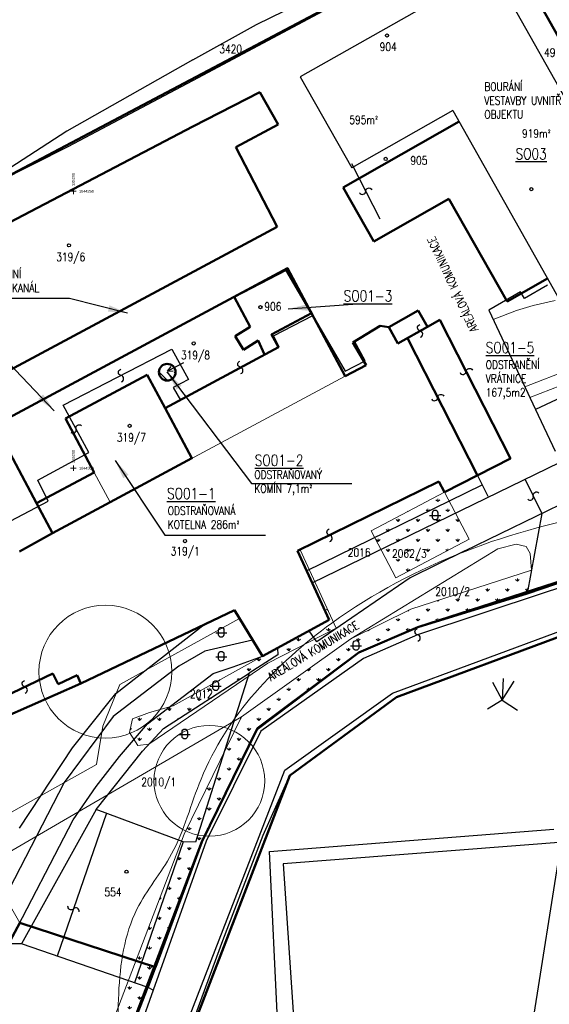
# Model space of a CAD drawing. Header units: millimetres. Extents: x -156521 to 298750130, y -256155368 to 337239.
# Tile 70 of 74: x 766133 to 861805, y 40356 to 218122. Entities that reach past the tile are written whole.
import ezdxf
from ezdxf.enums import TextEntityAlignment as Align
from ezdxf.lldxf.tags import DXFTag

# ---------------------------------------------------------------- set-up
doc = ezdxf.new("R2010")
doc.units = ezdxf.units.MM
for name, color, linetype, lineweight in [('hranice', 7, 'Continuous', 20), ('IN_C_TENKA', 7, 'Continuous', 18), ('IN_SRAFY', 8, 'Continuous', 9), ('Vrstva 1', 7, 'Continuous', 0), ('Vrstva 39', 7, 'Continuous', 0), ('Vrstva 6', 7, 'Continuous', 0)]:
    doc.layers.add(name, color=color, linetype=linetype, lineweight=lineweight)
for name, color, linetype in [('IN_BP_BOURACI PRACE', 40, 'Continuous'), ('IN_HELP', 6, 'Continuous'), ('IN_NS_CARKOVANA', 20, 'DASHED'), ('IN_TEXT', 7, 'Continuous'), ('KATASTR', 116, 'Continuous'), ('OPLOCENÍ', 240, '212R')]:
    doc.layers.add(name, color=color, linetype=linetype)
doc.styles.add('Koty', font='romand.shx', dxfattribs={"width": 0.8})
doc.styles.add('ROMAND', font='romand.shx', dxfattribs={"width": 0.85})
doc.styles.add('Style-cs_Working', font='cs_Working.shx')
tags = doc.linetypes.add('212R', pattern='A,10,[119,stn.shx,S=0.05,R=0,X=0,Y=0],0.0001', length=10.0001).pattern_tags.tags
tags[12:13] = [DXFTag(74, 4), DXFTag(75, 0), DXFTag(340, '0'), DXFTag(46, 0.0), DXFTag(50, 0.0), DXFTag(44, 0.0), DXFTag(45, 0.0)]
tags = doc.linetypes.add('DASHED', pattern=[4.5, 3, -1.5]).pattern_tags.tags
tags[6:7] = [DXFTag(74, 4), DXFTag(75, 0), DXFTag(340, '0'), DXFTag(46, 0.0), DXFTag(50, 0.0), DXFTag(44, 0.0), DXFTag(45, 0.0)]
tags[4:5] = [DXFTag(74, 4), DXFTag(75, 0), DXFTag(340, '0'), DXFTag(46, 0.0), DXFTag(50, 0.0), DXFTag(44, 0.0), DXFTag(45, 0.0)]
tags = doc.linetypes.add('DOT2', pattern=[0.875, 0.125, -0.75]).pattern_tags.tags
tags[6:7] = [DXFTag(74, 4), DXFTag(75, 0), DXFTag(340, '0'), DXFTag(46, 0.0), DXFTag(50, 0.0), DXFTag(44, 0.0), DXFTag(45, 0.0)]
tags[4:5] = [DXFTag(74, 4), DXFTag(75, 0), DXFTag(340, '0'), DXFTag(46, 0.0), DXFTag(50, 0.0), DXFTag(44, 0.0), DXFTag(45, 0.0)]
tags = doc.linetypes.add('HRANICE1', pattern='A,6.35,-2.54,[133,ltypeshp.shx,S=2.54,R=0,X=-2.54,Y=0],-2.54,25.4', length=36.83).pattern_tags.tags
tags[16:17] = [DXFTag(74, 4), DXFTag(75, 0), DXFTag(340, '0'), DXFTag(46, 0.0), DXFTag(50, 0.0), DXFTag(44, 0.0), DXFTag(45, 0.0)]
tags[14:15] = [DXFTag(74, 4), DXFTag(75, 0), DXFTag(340, '0'), DXFTag(46, 0.0), DXFTag(50, 0.0), DXFTag(44, 0.0), DXFTag(45, 0.0)]
tags[4:5] = [DXFTag(74, 4), DXFTag(75, 0), DXFTag(340, '0'), DXFTag(46, 0.0), DXFTag(50, 0.0), DXFTag(44, 0.0), DXFTag(45, 0.0)]
tags = doc.linetypes.add('OCH_PASMO_PRUM_ZAVODU', pattern='A,17.5,[134,cadkon.shx,S=5,R=0,X=0,Y=-5],17.5,-10,0,-10', length=55).pattern_tags.tags
tags[18:19] = [DXFTag(74, 4), DXFTag(75, 0), DXFTag(340, '0'), DXFTag(46, 0.0), DXFTag(50, 0.0), DXFTag(44, 0.0), DXFTag(45, 0.0)]
tags[16:17] = [DXFTag(74, 4), DXFTag(75, 0), DXFTag(340, '0'), DXFTag(46, 0.0), DXFTag(50, 0.0), DXFTag(44, 0.0), DXFTag(45, 0.0)]
tags[14:15] = [DXFTag(74, 4), DXFTag(75, 0), DXFTag(340, '0'), DXFTag(46, 0.0), DXFTag(50, 0.0), DXFTag(44, 0.0), DXFTag(45, 0.0)]
tags[12:13] = [DXFTag(74, 4), DXFTag(75, 0), DXFTag(340, '0'), DXFTag(46, 0.0), DXFTag(50, 0.0), DXFTag(44, 0.0), DXFTag(45, 0.0)]
tags = doc.linetypes.add('TEČKOVANÁ', pattern=[4.7625, 0, -4.7625]).pattern_tags.tags
tags[6:7] = [DXFTag(74, 4), DXFTag(75, 0), DXFTag(340, '0'), DXFTag(46, 0.0), DXFTag(50, 0.0), DXFTag(44, 0.0), DXFTag(45, 0.0)]
tags[4:5] = [DXFTag(74, 4), DXFTag(75, 0), DXFTag(340, '0'), DXFTag(46, 0.0), DXFTag(50, 0.0), DXFTag(44, 0.0), DXFTag(45, 0.0)]
doc.dimstyles.new('IP 1_100', dxfattribs={"dimscale": 100, "dimtxt": 2.5, "dimasz": 2, "dimexe": 1, "dimexo": 1, "dimgap": 1, "dimtad": 1, "dimtoh": 1, "dimdec": 0, "dimzin": 0, "dimdsep": 46, "dimtxsty": 'ROMAND', "dimblk": 'ARCHTICK', "dimcen": 0.09, "dimclrt": 7, "dimadec": 0, "dimazin": 0, "dimtfac": 1, "dimtdec": 4, "dimtofl": 0, "dimtmove": 2, "dimatfit": 3, "dimfxl": 1, "dimtolj": 1, "dimtzin": 0, "dimarcsym": 0})
pattern_1 = [(90, (692592, 0), (-1796.051, 1796.051), [476.25, -3115.852]), (45, (692592, 0), (-1796.05, 1796.05), [476.25, -2063.75]), (135, (692592, 0), (-1796.05, -1796.05), [476.25, -2063.75])]

# ---------------------------------------------------------------- blocks, each defined once
blk = doc.blocks.new('_ArchTick')
at = {"color": 0, "linetype": 'ByBlock', "lineweight": 13, "transparency": 33554687, "const_width": 0.15}
blk.add_lwpolyline([(-0.5, -0.5), (0.5, 0.5)], dxfattribs=at)

msp = doc.modelspace()

# ---------------------------------------------------------------- hatches: boundary and pattern name
at = {"layer": 'IN_SRAFY', "transparency": 33554687}
h = msp.add_hatch(dxfattribs=at)
h.set_pattern_fill('ANSI31', color=42, scale=300, angle=90, style=0, pattern_type=2)
h.set_pattern_definition([(135, (692592, -1e-15), (-673.519, -673.519), [])])
edge = h.paths.add_edge_path()
edge.add_arc((792790.88687, 154478.36409), 1500, 180, 360)
edge.add_line((794290.88687, 154478.36409), (791290.88687, 154478.36409))
h = msp.add_hatch(dxfattribs=at)
h.set_pattern_fill('GRASS', color=74, scale=100, style=0, pattern_type=2)
h.set_pattern_definition(pattern_1)
h.paths.add_polyline_path([(834108.06872, 117338.39406), (843890.09791, 122507.65276), (847327.33047, 124324.03911), (847168.49669, 124624.60767), (846535.33462, 125822.76978), (845486.82401, 127806.91527), (833379.23877, 127806.91527), (829624.54776, 125822.76978), (830257.70983, 124624.60767), (830416.54361, 124324.03911), (831376.40283, 122507.65276)])
h.paths.add_polyline_path([(833379.23877, 127806.91527), (841180.97739, 127806.91527), (841004.22421, 127840.69735), (840850.6849, 127934.55145), (840740.02443, 128076.45696), (840686.41594, 128248.23892), (840686.41594, 129108.75195), (840732.73134, 129290.31118), (840842.69818, 129442.02196), (841000.83595, 129542.52726), (841184.88284, 129577.6785), (836730.13656, 129577.6785), (836663.61824, 129542.52726), (836473.42736, 129442.02196), (836186.33798, 129290.31118), (835842.76499, 129108.75195), (834214.37608, 128248.23892), (833889.30506, 128076.45696), (833620.77065, 127934.55145), (833443.16616, 127840.69735)])
h.paths.add_polyline_path([(841180.97739, 127806.91527), (845486.82401, 127806.91527), (845470.64479, 127837.53197), (845422.5066, 127928.62611), (845348.57487, 128068.53056), (845258.31863, 128239.32666), (844828.8992, 129051.93706), (844798.87569, 129108.75195), (844702.93173, 129290.31118), (844622.76102, 129442.02196), (844569.64955, 129542.52726), (844551.07407, 129577.6785), (841184.88284, 129577.6785), (841368.92974, 129542.52726), (841527.0675, 129442.02196), (841637.03435, 129290.31118), (841683.34974, 129108.75195), (841683.34974, 129051.93706), (841683.34974, 128239.32666), (841626.67872, 128068.53056), (841513.49896, 127928.62611), (841358.30627, 127837.53197)])
h.paths.add_polyline_path([(836730.13656, 129577.6785), (844551.07407, 129577.6785), (843696.77794, 131194.3029), (842843.8095, 132808.41482), (839789.35027, 131194.3029)])
h = msp.add_hatch(dxfattribs=at)
h.set_pattern_fill('GRASS', color=74, scale=100, style=0, pattern_type=2)
h.set_pattern_definition(pattern_1)
h.paths.add_polyline_path([(773561.49271, 12643.71664), (777538.85353, 13253.84034), (773793.77785, 13253.84034)])
h.paths.add_polyline_path([(773793.77785, 13253.84034), (777538.85353, 13253.84034), (799028.58877, 69699.1078), (795283.51309, 69699.1078)])
h.paths.add_polyline_path([(795283.51309, 69699.1078), (799028.58877, 69699.1078), (799715.11966, 71096.46065), (795815.51062, 71096.46065)])
h.paths.add_polyline_path([(795815.51062, 71096.46065), (799715.11966, 71096.46065), (808997.99479, 89990.66087), (805098.38575, 89990.66087)])
h.paths.add_polyline_path([(805098.38575, 89990.66087), (808997.99479, 89990.66087), (812045.32259, 92284.33006), (806225.28418, 92284.33006)])
h.paths.add_polyline_path([(806225.28418, 92284.33006), (812045.32259, 92284.33006), (827413.8559, 103851.95046), (822442.70074, 103851.95046)])
h.paths.add_polyline_path([(822442.70074, 103851.95046), (827413.8559, 103851.95046), (833234.19133, 106356.94927), (825954.62522, 106356.94927)])
h.paths.add_polyline_path([(825954.62522, 106356.94927), (833234.19133, 106356.94927), (838027.57223, 108419.95984), (830140.32101, 108419.95984)])
h.paths.add_polyline_path([(830140.32101, 108419.95984), (838027.57223, 108419.95984), (848182.34454, 111699.93253), (836795.14293, 111699.93253)])
h.paths.add_polyline_path([(836795.14293, 111699.93253), (848182.34454, 111699.93253), (857877.98559, 114831.60669), (846490.78399, 114831.60669)])
h.paths.add_polyline_path([(846490.78399, 114831.60669), (857877.98559, 114831.60669), (858583.65255, 118737.58089)])
h = msp.add_hatch(dxfattribs=at)
h.set_pattern_fill('GRASS', color=74, scale=100, style=0, pattern_type=2)
h.set_pattern_definition(pattern_1)
h.paths.add_polyline_path([(787493.74554, 87105.45494), (789476.19014, 87341.24541), (789476.19014, 87341.24541), (790253.25168, 88176.94453), (791430.6183, 89443.15602), (792085.64439, 90147.61081), (794816.18634, 91906.54223), (796564.89149, 93033.00449), (798179.04309, 94072.79147), (798461.90609, 94255.00315), (802717.62637, 96996.40771), (798809.32236, 96996.40771), (793875.0054, 94255.00315), (793232.04946, 94072.79147), (789563.03541, 93033.00449), (786512.78129, 91906.54223), (786117.65614, 90147.61081), (785959.4079, 89443.15602), (786790.47906, 88176.94453), (787338.98572, 87341.24541), (787338.98572, 87341.24541)])
h.paths.add_polyline_path([(798809.32236, 96996.40771), (801539.24532, 96996.40771), (801362.49214, 97030.18978), (801208.95283, 97124.04388), (801098.29236, 97265.94939), (801044.68387, 97437.73135), (801044.68387, 98238.32838), (799603.67091, 97437.73135), (799294.47661, 97265.94939), (799039.05763, 97124.04388), (798870.12748, 97030.18978)])
h.paths.add_polyline_path([(801539.24532, 96996.40771), (802717.62637, 96996.40771), (802765.15532, 97027.0244), (802906.56867, 97118.11854), (803123.75449, 97258.02299), (803388.89611, 97428.81909), (804738.58045, 98298.24438), (804824.59046, 98353.64939), (804908.93695, 98407.98281), (804990.5674, 98460.56665), (805068.46322, 98510.74474), (805141.65238, 98557.89096), (805209.2216, 98601.41698), (805270.32774, 98640.77968), (805324.20828, 98675.48787), (807605.26965, 100144.87769), (804476.32572, 100144.87769), (801831.53727, 98675.48787), (801875.21126, 98640.77968), (801914.74167, 98601.41698), (801949.63524, 98557.89096), (801979.45655, 98510.74474), (802003.83347, 98460.56665), (802022.46183, 98407.98281), (802035.10916, 98353.64939), (802041.61767, 98298.24438), (802041.61767, 97428.81909), (801984.94665, 97258.02299), (801871.76689, 97118.11854), (801716.5742, 97027.0244)])
h.paths.add_polyline_path([(807408.65357, 99527.65389), (808316.90667, 100144.87769), (807605.26965, 100144.87769)])
h.paths.add_polyline_path([(804476.32572, 100144.87769), (808316.90667, 100144.87769), (810982.98841, 101956.67345), (813391.06441, 103194.87759), (813907.95904, 103460.65868), (810453.67332, 103460.65868), (809966.09051, 103194.87759), (807737.41847, 101956.67345)])
h.paths.add_polyline_path([(810453.67332, 103460.65868), (812746.24688, 103460.65868), (812685.2192, 104677.07301)])
h.paths.add_polyline_path([(812746.24688, 103460.65868), (813907.95904, 103460.65868), (816273.65791, 104677.07301), (819447.63828, 106309.09611), (822352.64209, 107802.81464), (823277.58473, 108278.40919), (822600.24922, 109759.92421), (819536.26137, 116461.69012), (819429.27784, 116695.69188), (818948.26147, 116461.69012), (822009.85096, 109759.92421), (819291.97049, 108278.40919), (818419.47908, 107802.81464), (815679.21092, 106309.09611), (812685.2192, 104677.07301)])

# ---------------------------------------------------------------- linework, layer by layer
at = {"layer": 'hranice', "linetype": 'OCH_PASMO_PRUM_ZAVODU', "lineweight": 20, "ltscale": 100, "transparency": 33554687}
msp.add_spline([(775149.20271, 19063.32882), (781910.2349, 27469.4808), (784016.99304, 42275.35436), (787323.26302, 57530.17118), (793572.10603, 67495.31213), (798895.37058, 81015.82195), (822522.81353, 109187.39523), (872842.68072, 129328.74432), (891645.73337, 132308.15221), (940184.79674, 147826.01237), (987716.3315, 170801.3007), (1005542.37473, 180716.6217), (1035338.04157, 187644.36045), (1058861.83458, 188547.68618)], degree=3, dxfattribs=at)
at = {"layer": 'IN_BP_BOURACI PRACE', "lineweight": 50, "transparency": 33554687}
for p, q in [((804883.35483, 168079.23535), (814243.92125, 172942.05544)), ((814243.92125, 172942.05544), (818826.35726, 165130.89768)), ((807766.57855, 162685.7589), (804883.35483, 168079.23535)), ((805050.79838, 161007.35992), (807766.57855, 162685.7589)), ((806574.63918, 158541.6669), (805050.79838, 161007.35992)), ((809233.88293, 160185.1254), (806574.63918, 158541.6669)), ((810383.46044, 157661.44339), (809233.88293, 160185.1254)), ((789180.96298, 154001.53963), (774413.93538, 146096.01018)), ((792390.37195, 148006.56723), (789180.96298, 154001.53963)), ((774413.93538, 146096.01018), (779605.62636, 136398.26071))]:
    msp.add_line(p, q, dxfattribs=at)
msp.add_circle((792790.88687, 154478.36409), 1500, dxfattribs=at)
at = {"layer": 'IN_C_TENKA', "transparency": 33554687}
for p, q in [((772041.63039, 125441.08657), (824938.44567, 153759.40102)), ((797246.96287, 138934.76341), (792390.37195, 148006.56723)), ((779605.62636, 136398.26071), (782479.93527, 131029.23396))]:
    msp.add_line(p, q, dxfattribs=at)
at = {"layer": 'IN_C_TENKA', "color": 152, "transparency": 33554687}
msp.add_lwpolyline([(1057348.43064, 236577.5968), (1046760.48264, 236192.83112), (1014519.7749, 237725.14345), (982419.61712, 240665.74134), (966102.03439, 243071.68455), (946039.435, 247616.24366), (932493.0353, 249534.31137), (917437.59557, 250481.23913), (899750.08214, 248692.59719), (883957.65855, 245957.02748), (859144.34693, 240125.31177), (827917.30818, 223642.9131), (799932.07557, 208871.61941), (758273.65616, 186883.2816), (745936.94235, 178808.37482), (734921.66866, 169632.74148), (710468.27834, 149263.26634), (709639.91256, 145444.0844), (716976.23671, 121475.19807), (727014.18534, 101072.3298), (735840.18883, 62647.57089), (740053.42988, 28771.1805), (741413.16408, 16730.96482), (741254.40725, 13253.84034)], dxfattribs=at)
at = {"layer": 'IN_C_TENKA', "color": 165, "lineweight": 50, "transparency": 33554687}
for points in [[(917716.72897, 240065.53697), (930361.47451, 216766.97745), (911950.62868, 207118.7857), (921566.10792, 181635.19892), (932883.709, 182753.79438), (938143.72974, 170151.69791), (923532.74422, 163609.68241), (934614.32543, 139661.321), (925353.47248, 135320.52714), (880362.906, 122199.84809), (857822.96665, 114527.06848), (838027.57223, 108419.95984), (827413.8559, 103851.95046), (809105.40058, 90209.27272), (799028.58877, 69699.1078), (790692.98273, 47039.81483), (766136.30666, 55091.12645), (747987.6298, 21319.659)], [(758273.65616, 186883.2816), (859144.34693, 240125.31177)]]:
    msp.add_lwpolyline(points, dxfattribs=at)
at = {"layer": 'IN_C_TENKA', "color": 8, "lineweight": 50, "transparency": 33554687}
for points in [[(777538.85353, 13253.84034), (799028.58877, 69699.1078), (808997.99479, 89990.66087), (827413.8559, 103851.95046), (838027.57223, 108419.95984), (883731.27918, 123182.17276), (923386.27239, 134746.82907), (926823.21353, 136006.30148), (933978.84419, 139345.08549), (957973.28012, 151285.47366), (989220.79502, 167448.95458), (1004036.77121, 175726.17017), (1015029.80134, 178838.83507), (1027459.58305, 180798.17238), (1057348.43064, 179397.61149)], [(788589.15515, 13253.84034), (814909.58081, 81652.22922), (834225.53743, 95830.36936), (865358.28816, 107389.0589), (877777.08915, 111705.28898), (933200.05245, 130013.4672), (963964.00919, 144813.11592), (1007364.09551, 167235.26822), (1020204.90161, 170313.8281), (1040562.23155, 170218.52846), (1057348.43064, 168994.4364)]]:
    msp.add_lwpolyline(points, dxfattribs=at)
at = {"layer": 'IN_C_TENKA', "color": 3, "linetype": 'DOT2', "lineweight": 20, "ltscale": 500, "transparency": 33554687}
for points in [[(842843.8095, 132808.41482), (847327.33047, 124324.03911), (834108.06872, 117338.39406), (829624.54776, 125822.76978), (842843.8095, 132808.41482)], [(825954.62522, 106356.94927), (852527.77321, 122605.08045), (855811.99413, 123420.19027), (857646.22966, 123005.16703), (858338.39611, 121725.50013), (858583.65255, 118737.58089)], [(816805.14951, 122435.36664), (823277.58473, 108278.40919), (810982.98841, 101956.67345), (789476.19014, 87341.24541), (787493.74554, 87105.45494), (785959.4079, 89443.15602), (786512.78129, 91906.54223), (789563.03541, 93033.00449), (793875.0054, 94255.00315), (809966.09051, 103194.87759)], [(858583.65255, 118737.58089), (857877.98559, 114831.60669)], [(805840.21855, 110005.67295), (784248.82134, 98066.37221), (781160.46989, 90556.27907), (780028.0646, 83663.44677), (754085.89293, 69157.63933), (730923.23616, 114938.37218)], [(806225.28418, 92284.33006), (760159.65496, 65454.03065), (766136.30666, 55091.12645)]]:
    msp.add_lwpolyline(points, dxfattribs=at)
msp.add_lwpolyline([(857877.98559, 114831.60669), (838027.57223, 108419.95984), (827413.8559, 103851.95046), (808997.99479, 89990.66087), (799028.58877, 69699.1078), (777538.85353, 13253.84034), (773561.49271, 12643.71664), (795815.51062, 71096.46065), (806225.28418, 92284.33006), (825954.62522, 106356.94927), (836795.14293, 111699.93253), (858583.65255, 118737.58089)], close=True, dxfattribs=at)
at = {"layer": 'IN_HELP', "transparency": 33554687}
msp.add_lwpolyline([(804883.38096, 168079.24934), (814243.92125, 172942.05544), (818845.28835, 165141.03244), (811628.40057, 161329.62164), (812873.42606, 158972.17195), (810393.77329, 157638.80345), (809233.88293, 160185.1254), (806574.63918, 158541.6669), (805050.79838, 161007.35992), (807766.57855, 162685.7589), (804883.38096, 168079.24934)], close=True, dxfattribs=at)
at = {"layer": 'IN_NS_CARKOVANA', "color": 244, "lineweight": 50, "ltscale": 1000, "transparency": 33554687}
msp.add_lwpolyline([(818826.35726, 165130.89768), (811649.87196, 161288.96568), (812872.70342, 158973.54026), (792390.37195, 148006.56723), (797246.96287, 138934.76341), (782479.93527, 131029.23396), (772041.63039, 125441.08657), (769167.32148, 130810.11332), (761615.77096, 144915.93073), (814512.58624, 173234.24518), (818845.28835, 165141.03244)], close=True, dxfattribs=at)
at = {"layer": 'IN_SRAFY', "color": 42, "transparency": 33554687}
msp.add_lwpolyline([(791290.88687, 154478.36409, 1), (794290.88687, 154478.36409, 1)], format="xyb", close=True, dxfattribs=at)
at = {"layer": 'KATASTR', "transparency": 33554687}
for p, q in [((797397.20408, 207147.38283), (859144.34693, 240125.31177)), ((808886.25266, 217283.96876), (822023.38781, 223682.77223)), ((797397.20408, 210903.6622), (808886.25266, 217283.96876)), ((797397.20408, 210903.6622), (774641.90906, 197988.7807)), ((774879.08303, 195256.71005), (797397.20408, 207147.38283)), ((774641.90906, 197988.7807), (757760.98778, 187080.82152)), ((758273.65616, 186883.2816), (774879.08303, 195256.71005)), ((826095.23922, 192154.52346), (831182.07262, 182167.32973)), ((804860.13693, 168122.66771), (814243.92125, 172942.05544)), ((814243.92125, 172942.05544), (819104.88042, 164656.13092)), ((856615.1969, 168985.66816), (850858.76437, 165648.74756)), ((857318.53293, 167772.36198), (856615.1969, 168985.66816)), ((861452.07763, 170168.518), (857318.53293, 167772.36198)), ((807766.57855, 162685.7589), (804860.13693, 168122.66771)), ((832790.29233, 162628.97706), (838103.76634, 165628.79657)), ((838103.76634, 165628.79657), (839773.5546, 162671.15978)), ((850858.76437, 165648.74756), (859289.20647, 147760.42565)), ((811989.8, 161053.88958), (819082.85444, 164699.10743)), ((819082.85444, 164699.10743), (824923.85661, 154648.59851)), ((839773.5546, 162671.15978), (842091.55227, 163851.89107)), ((842091.55227, 163851.89107), (854801.70328, 138899.47329)), ((805050.79838, 161007.35992), (807766.57855, 162685.7589)), ((826341.70065, 159840.46363), (831237.65427, 162835.86268)), ((831237.65427, 162835.86268), (832790.29233, 162628.97706)), ((806574.63918, 158541.6669), (805050.79838, 161007.35992)), ((809233.88293, 160185.1254), (806574.63918, 158541.6669)), ((810383.46044, 157661.44339), (809233.88293, 160185.1254)), ((813029.46247, 159057.94445), (811989.8, 161053.88958)), ((828525.07561, 156535.81212), (826636.63014, 160090.79539)), ((774007.33325, 148500.30847), (793618.5259, 158612.53946)), ((793618.5259, 158612.53946), (796613.84746, 153179.38991)), ((795183.0184, 149448.83706), (813029.46247, 159057.94445)), ((824923.85661, 154648.59851), (828525.07561, 156535.81212)), ((795711.62534, 156166.2768), (792827.42787, 154654.50329)), ((792827.42787, 154654.50329), (793475.8724, 155482.33666)), ((792827.42787, 154654.50329), (793877.14717, 154716.7751)), ((877514.91887, 156295.07194), (859289.20647, 147760.42565)), ((796613.84746, 153179.38991), (793879.27672, 151707.19051)), ((793879.27672, 151707.19051), (795183.0184, 149448.83706)), ((778648.10295, 139970.28462), (774007.33325, 148500.30847)), ((859289.20647, 147760.42565), (862836.78973, 140251.14928)), ((769389.76914, 135001.65844), (778648.10295, 139970.28462)), ((854801.70328, 138899.47329), (848823.52514, 135852.43581)), ((818948.26147, 116461.69012), (863764.8133, 138263.75931)), ((848822.75639, 135853.94406), (850717.42346, 132114.76081)), ((857373.28596, 135251.54825), (860436.30905, 128992.31717)), ((771265.62138, 131220.34516), (769389.76914, 135001.65844)), ((817964.52276, 118615.07697), (849701.56787, 134129.74749)), ((846556.024, 122199.84809), (866987.94592, 132198.43222)), ((763388.35738, 127045.27731), (771265.62138, 131220.34516)), ((860436.30905, 128992.31717), (857822.96665, 114527.06848)), ((846556.024, 122199.84809), (836646.792, 117350.65719)), ((880362.906, 122199.84809), (857822.96665, 114527.06848)), ((884077.91835, 122199.84809), (861062.82887, 114677.98658)), ((836646.792, 117350.65719), (819819.86843, 105768.31695)), ((861062.82887, 114677.98658), (838017.46222, 107056.82474)), ((857822.96665, 114527.06848), (838027.57223, 108419.95984)), ((783512.39461, 96488.45991), (799471.27003, 108931.00565)), ((819819.86843, 105768.31695), (818419.47908, 107802.81464)), ((838027.57223, 108419.95984), (827413.8559, 103851.95046)), ((838017.46222, 107056.82474), (828254.52104, 102811.9968)), ((833470.85622, 96556.59304), (864642.79197, 108095.51364)), ((834225.53743, 95830.36936), (865358.28816, 107389.0589)), ((808191.11468, 106124.9242), (799604.27391, 104107.02779)), ((799604.27391, 104107.02779), (794893.43945, 101435.06145)), ((804690.21083, 101287.87534), (809966.09051, 103194.87759)), ((812746.24688, 103460.65868), (807605.26965, 100144.87769)), ((827413.8559, 103851.95046), (809105.40058, 90209.27272)), ((812685.2192, 104677.07301), (812746.24688, 103460.65868)), ((794893.43945, 101435.06145), (782997.57806, 92296.82469)), ((828254.52104, 102811.9968), (809707.99927, 89641.82986)), ((789199.56296, 90982.82224), (801077.28211, 100084.3497)), ((792085.64439, 90147.61081), (807605.26965, 100144.87769)), ((807605.26965, 100144.87769), (797877.51133, 69607.17255)), ((801077.28211, 100084.3497), (804690.21083, 101287.87534)), ((851570.43168, 98519.08291), (853286.56829, 95288.44607)), ((853486.11906, 99157.23417), (853286.56829, 95288.44607)), ((853286.56829, 95288.44607), (855480.53905, 98726.37958)), ((782519.14428, 95247.70573), (783512.39461, 96488.45991)), ((814055.66807, 82641.63594), (833470.85622, 96556.59304)), ((775658.89285, 86677.97721), (782519.14428, 95247.70573)), ((814909.58081, 81652.22922), (834225.53743, 95830.36936)), ((853286.56829, 95288.44607), (850612.57404, 93653.18738)), ((853286.56829, 95288.44607), (856040.39679, 93453.76589)), ((782997.57806, 92296.82469), (774150.75759, 80380.63063)), ((784166.88142, 85121.22109), (789199.56296, 90982.82224)), ((788306.25602, 86083.02729), (792085.64439, 90147.61081)), ((809105.40058, 90209.27272), (799028.58877, 69699.1078)), ((809707.99927, 89641.82986), (799844.85042, 69793.41059)), ((766075.3103, 72147.16732), (775658.89285, 86677.97721)), ((779937.04658, 75539.98053), (788306.25602, 86083.02729)), ((779971.57402, 79654.43188), (784166.88142, 85121.22109)), ((787164.46585, 13253.84034), (814055.66807, 82641.63594)), ((774150.75759, 80380.63063), (763219.07084, 59145.63141)), ((810118.14513, 70890.43438), (814909.58081, 81652.22922)), ((775795.3153, 73635.74456), (779971.57402, 79654.43188)), ((779937.04658, 75539.98053), (766443.53795, 51274.42014)), ((781814.8253, 74840.83934), (772906.69976, 49042.68467)), ((795674.49036, 69680.56001), (779937.04658, 75539.98053)), ((764161.50548, 51299.64689), (775795.3153, 73635.74456)), ((811245.1956, 67926.38858), (862606.74661, 71971.25922)), ((795674.49036, 69680.56001), (786881.9116, 44217.03171)), ((799844.85042, 69793.41059), (790243.64159, 42889.27239)), ((799028.58877, 69699.1078), (793439.68909, 54335.9649)), ((797877.51133, 69607.17255), (795674.49036, 69680.56001)), ((802819.76609, 51889.7549), (810118.14513, 70890.43438)), ((870353.19311, 70096.98507), (813757.44356, 65694.7283)), ((863908.76309, 69414.10603), (857325.2611, 27991.55014)), ((813897.01754, 13253.84034), (811245.1956, 67926.38858)), ((813757.44356, 65694.7283), (817246.68148, 13253.84034)), ((793439.68909, 54335.9649), (789314.14777, 43377.17842)), ((795557.00502, 32171.45768), (802819.76609, 51889.7549)), ((766443.53795, 51274.42014), (764161.50548, 51299.64689)), ((789314.14777, 43377.17842), (766443.53795, 51274.42014)), ((777538.85353, 13253.84034), (789314.14777, 43377.17842)), ((790243.64159, 42889.27239), (784671.24179, 27274.50796)), ((790243.64159, 42889.27239), (789314.14777, 43377.17842))]:
    msp.add_line(p, q, dxfattribs=at)
at = {"layer": 'KATASTR', "color": 7, "lineweight": 50, "transparency": 33554687}
for p, q in [((797397.20408, 198855.61328), (809486.10235, 205010.59377)), ((809486.10235, 205010.59377), (812837.72774, 199194.90118)), ((812837.72774, 199194.90118), (805185.52245, 195097.8908)), ((845508.45763, 199716.00002), (824564.2419, 187829.98247)), ((797397.20408, 198855.61328), (724808.6994, 160814.89065)), ((805185.52245, 195097.8908), (812616.57451, 180726.34356)), ((824564.2419, 187829.98247), (830096.15033, 178082.26983)), ((830096.15033, 178082.26983), (843679.48905, 185790.92812)), ((843679.48905, 185790.92812), (854197.40584, 167257.4271)), ((735902.297, 139657.34873), (812616.57451, 180726.34356)), ((854197.40584, 167257.4271), (861494.00883, 171374.63859)), ((832790.29233, 162628.97706), (838103.76634, 165628.79657)), ((838103.76634, 165628.79657), (839773.5546, 162671.15978)), ((811649.87196, 161288.96568), (818826.35726, 165130.89768)), ((818845.28835, 165141.03244), (824938.44567, 153759.40102)), ((839773.5546, 162671.15978), (842040.93943, 163951.2536)), ((842040.93943, 163951.2536), (854801.70328, 138899.47329)), ((826341.70065, 159840.46363), (831237.65427, 162835.86268)), ((831237.65427, 162835.86268), (832790.29233, 162628.97706)), ((834415.59468, 159646.22492), (832790.29233, 162628.97706)), ((839773.5546, 162671.15978), (834415.59468, 159646.22492)), ((812873.42606, 158972.17195), (811649.87196, 161288.96568)), ((848822.75639, 135853.94406), (836186.42214, 160645.97815)), ((792390.37195, 148006.56723), (812873.42606, 158972.17195)), ((828696.12603, 155771.07551), (826341.70065, 159840.46363)), ((824938.44567, 153759.40102), (828696.12603, 155771.07551)), ((854801.70328, 138899.47329), (842843.8095, 132808.41482)), ((779605.62636, 136398.26071), (769167.32148, 130810.11332)), ((841841.78177, 134764.38361), (816326.88013, 122199.84809)), ((842843.8095, 132808.41482), (841841.78177, 134764.38361)), ((769167.32148, 130810.11332), (772041.63039, 125441.08657)), ((772041.63039, 125441.08657), (766107.28504, 122118.6921)), ((822009.85096, 109759.92421), (816326.88013, 122199.84809)), ((777199.95603, 98299.94162), (804916.61937, 111530.30704)), ((804916.61937, 111530.30704), (809966.09051, 103194.87759)), ((809966.09051, 103194.87759), (822009.85096, 109759.92421)), ((747364.33695, 88277.82252), (772128.83836, 100101.96917)), ((772128.83836, 100101.96917), (773062.75242, 98145.97889)), ((773062.75242, 98145.97889), (776491.75335, 99783.20183)), ((776491.75335, 99783.20183), (777199.95603, 98299.94162)), ((777199.95603, 98299.94162), (763270.94568, 92137.58282))]:
    msp.add_line(p, q, dxfattribs=at)
at = {"layer": 'KATASTR', "linetype": 'TEČKOVANÁ', "lineweight": 20, "ltscale": 200, "transparency": 33554687}
for p, q in [((858875.66487, 166517.63361), (862888.35681, 167446.8874)), ((851635.23657, 164001.17268), (855873.31283, 165591.45138)), ((855873.31283, 165591.45138), (858875.66487, 166517.63361)), ((857372.78337, 151826.83082), (876859.62002, 159378.28055)), ((858264.60353, 149934.50229), (873448.78193, 155723.17557))]:
    msp.add_line(p, q, dxfattribs=at)
at = {"layer": 'KATASTR', "color": 7, "lineweight": 50, "transparency": 33554687}
msp.add_lwpolyline([(884012.12765, 237829.82545), (858667.24151, 223568.50898), (875322.12765, 193969.82545), (925012.12765, 221909.82545), (914282.12765, 240959.82545), (889962.12765, 227339.82545), (884012.12765, 237829.82545)], dxfattribs=at)
at = {"layer": 'KATASTR', "transparency": 33554687}
for points in [[(827534.90815, 186890.72542, 0.7743874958), (828638.65592, 187160.92659, -0.7812922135), (829741.57034, 187430.92376)], [(838525.89555, 160795.41641, 0.7743874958), (838460.54364, 161929.87528, -0.7812922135), (838395.24108, 163063.47762)], [(806059.41975, 154216.38948, 0.7743874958), (805994.06785, 155350.84835, -0.7812922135), (805928.76529, 156484.4507)], [(784509.19574, 152728.73962, 0.7743874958), (784443.84383, 153863.1985, -0.7812922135), (784378.54127, 154996.80084)], [(845675.41104, 154408.1246, 0.7743874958), (846790.4635, 154627.04424, -0.7812922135), (847904.67409, 154845.7986)], [(840555.44, 149647.76352, 0.7743874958), (841663.31459, 149900.51182, -0.7812922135), (842770.35272, 150153.06928)], [(775371.13813, 143621.92671, 0.7743874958), (776327.7181, 144235.29654, -0.7812922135), (777283.57585, 144848.20328)], [(857914.53284, 131564.57851, 0.7743874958), (858904.79751, 132121.93271, -0.7812922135), (859894.31451, 132678.8661)], [(840686.41594, 129108.75195, -0.9407375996), (841683.34974, 129108.75195), (841683.34974, 128239.32666, -0.8764223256), (840686.41594, 128248.23892), (840686.41594, 129108.75195)], [(822172.14015, 123911.64204, 0.7743874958), (822106.78825, 125046.10091, -0.7812922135), (822041.48569, 126179.70326)], [(802038.2969, 107924.12688, -0.9407375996), (803035.23069, 107924.12688), (803035.23069, 107054.70159, -0.8764223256), (802038.2969, 107063.61385), (802038.2969, 107924.12688)], [(838082.81412, 105922.36587, 0.7743874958), (838017.46222, 107056.82474, -0.7812922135), (837952.15965, 108190.42709)], [(826394.79534, 105573.30397, -0.9407375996), (827391.72914, 105573.30397), (827391.72914, 104703.87868, -0.8764223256), (826394.79534, 104712.79094), (826394.79534, 105573.30397)], [(802037.79408, 103608.77607, -0.9407375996), (803034.72788, 103608.77607), (803034.72788, 102739.35078, -0.8764223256), (802037.79408, 102748.26304), (802037.79408, 103608.77607)], [(767120.78123, 96545.14243, 0.7743874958), (767055.42933, 97679.60131, -0.7812922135), (766990.12676, 98813.20365)], [(801044.68387, 98298.24438, -0.9407375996), (802041.61767, 98298.24438), (802041.61767, 97428.81909, -0.8764223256), (801044.68387, 97437.73135), (801044.68387, 98298.24438)], [(795455.7842, 89569.04347, -0.9407375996), (796452.71799, 89569.04347), (796452.71799, 88699.61818, -0.8764223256), (795455.7842, 88708.53044), (795455.7842, 89569.04347)], [(776856.97505, 57052.724, 0.7743874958), (775862.29225, 57602.15455, -0.7812922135), (774868.36044, 58151.17027)]]:
    msp.add_lwpolyline(points, format="xyb", dxfattribs=at)
for points in [[(840187.69615, 128610.53795), (842181.56373, 128610.53795)], [(801539.5771, 107425.91288), (803533.44469, 107425.91288)], [(825896.07555, 105075.08997), (827889.94313, 105075.08997)], [(801539.07429, 103110.56207), (803532.94187, 103110.56207)], [(800545.96408, 97800.03038), (802539.83166, 97800.03038)], [(794957.0644, 89070.82947), (796950.93199, 89070.82947)]]:
    msp.add_lwpolyline(points, dxfattribs=at)
for centre in [(832472.13356, 215271.10429), (832245.4388, 192989.63014), (858550.10679, 187520.91574), (775038.16118, 177392.88601), (809624.15277, 166219.12362), (797574.34721, 159672.12827), (785992.39143, 144797.99699), (796009.62609, 123986.4564), (785434.59288, 64299.65124)]:
    msp.add_circle(centre, 285.64403, dxfattribs=at)
at = {"layer": 'OPLOCENÍ', "linetype": 'HRANICE1', "lineweight": 20, "ltscale": 100, "transparency": 33554687}
for centre, radius in [((781619.91322, 100409.77887), 12000), ((800393.84482, 80696.79523), 10000)]:
    msp.add_circle(centre, radius, dxfattribs=at)
at = {"layer": 'Vrstva 1', "color": 3, "linetype": 'Continuous', "lineweight": 0, "transparency": 33554687}
for p, q in [((775333.24151, 187142.50898), (776333.24151, 187142.50898)), ((775833.24151, 187642.50898), (775833.24151, 186642.50898)), ((775333.24151, 137142.50898), (776333.24151, 137142.50898)), ((775833.24151, 137642.50898), (775833.24151, 136642.50898))]:
    msp.add_line(p, q, dxfattribs=at)
at = {"layer": 'Vrstva 6', "color": 1, "linetype": 'Continuous', "lineweight": 30, "transparency": 33554687}
for p, q in [((851375.12765, 227420.82545), (816812.69112, 207806.9125)), ((851375.12765, 227420.82545), (881204.89282, 174555.93031)), ((816812.69112, 207806.9125), (826140.89833, 191369.31687)), ((844373.39925, 201716.11882), (826140.89833, 191369.31687)), ((844373.39925, 201716.11882), (864915.14857, 165311.62761))]:
    msp.add_line(p, q, dxfattribs=at)

# ---------------------------------------------------------------- texts
at = {"layer": 'IN_TEXT', "transparency": 33554687, "attachment_point": 1, "style": 'Koty'}
for s, insert, char_height, width in [('BOURÁNÍ VESTAVBY UVNITŘ OBJEKTU', (850055.54485, 206779.39304), 1500, 15598.1238374), ('595m{\\fISOCPEUR|b0|i0|c238|p34;²}', (825679.12177, 200788.48197), 1500, 5815), ('919m{\\fISOCPEUR|b0|i0|c238|p34;²}', (856870.53165, 198323.79072), 1500, 5815), ('{\\LSO03}', (855710.73706, 194892.38259), 2000, 6757.8571429), ('PODZEMNÍ \\PENERGOKANÁL', (758365.97921, 172947.06968), 1500, 15598.1238374), ('{\\LSO01-3}', (824654.09956, 169249.53113), 2000, 6757.8571429), ('{\\LSO01-5\\P\\H0.75x;\\lODSTRANĚNÍ VRÁTNICE\\P167,5m2}', (850318.0754, 159915.83785), 2000, 6757.8571429), ('{\\LSO01-2}', (808608.14563, 139566.224), 2000, 6757.8571429), ('ODSTRAŇOVANÝ KOMÍN 7,1m{\\fISOCPEUR|b0|i0|c238|p34;²}', (808516.43456, 136725.11414), 1500, 15598.1238374), ('{\\LSO01-1}', (792741.17453, 133561.36939), 2000, 6757.8571429), ('ODSTRAŇOVANÁ\\PKOTELNA 286m{\\fISOCPEUR|b0|i0|c238|p34;²}', (792887.12637, 130219.7537), 1500, 15598.1238374)]:
    msp.add_mtext(s, dxfattribs=dict(at, insert=insert, char_height=char_height, width=width))
at = {"layer": 'IN_TEXT', "transparency": 33554687, "char_height": 1500, "width": 25698.1962944, "attachment_point": 1, "style": 'Koty'}
for insert, rotation in [((847657.54704, 161510.86046), 115.0402153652), ((810716.42989, 99980.04944), 30.9336144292)]:
    msp.add_mtext('AREÁLOVÁ KOMUNIKACE', dxfattribs=dict(at, insert=insert, rotation=rotation))
at = {"layer": 'KATASTR', "transparency": 33554687, "char_height": 1500, "width": 486.76591, "attachment_point": 1, "style": 'Koty'}
for s, insert in [('3420', (802191.58222, 213566.16311)), ('904', (831158.86205, 213983.92309)), ('4911', (860865.82971, 212938.02328)), ('905', (836713.6884, 193463.14548)), ('319/6', (772729.2482, 176036.86511)), ('906', (810331.84962, 167098.49448)), ('319/8', (795265.43423, 158316.10738)), ('319/7', (783683.47845, 143441.97609)), ('319/1', (793411.29491, 122908.55881)), ('2016', (825400.72127, 122676.55163)), ('2062/3', (833395.25654, 122494.69083)), ('2010/2', (841224.64174, 115632.18553)), ('2012', (796904.12206, 97109.34241)), ('2010/1', (788115.87799, 81249.17558)), ('554', (781448.26426, 61370.81745))]:
    msp.add_mtext(s, dxfattribs=dict(at, insert=insert))
at = {"layer": 'Vrstva 39', "color": 2, "linetype": 'Continuous', "lineweight": 0, "transparency": 33554687, "style": 'Style-cs_Working'}
for p in [(775833.24251, 188142.50898), (775833.24251, 138142.50898)]:
    msp.add_text('535200', height=499.998, rotation=90, dxfattribs=at).set_placement(p, align=Align.MIDDLE_LEFT)
for s, p in [('1044250', (776833.24151, 187142.50798)), ('1044300', (776833.24151, 137142.50798))]:
    msp.add_text(s, height=499.998, dxfattribs=at).set_placement(p, align=Align.MIDDLE_LEFT)

# ---------------------------------------------------------------- leaders
at = {"layer": 'IN_TEXT', "transparency": 33554687}
for points in [[(785614.14423, 165137.0653), (775151.39165, 167767.67713), (758747.05184, 167767.67713)], [(814603.94846, 165901.41727), (827973.15997, 166865.1214)], [(772356.98825, 147518.34449), (763017.39095, 157331.88165), (746613.05114, 157331.88165)], [(792790.88687, 154478.36409), (808037.92638, 134378.31453), (826112.1837, 134378.31453)], [(783377.92396, 138564.00109), (792362.66837, 125040.36115), (810511.29287, 125040.36115)]]:
    msp.add_leader(points, dimstyle='IP 1_100', override={"dimasz": 35, "dimgap": 1, "dimtad": 0, "dimclrd": 256}, dxfattribs=at)

doc.saveas('drawing.dxf')
